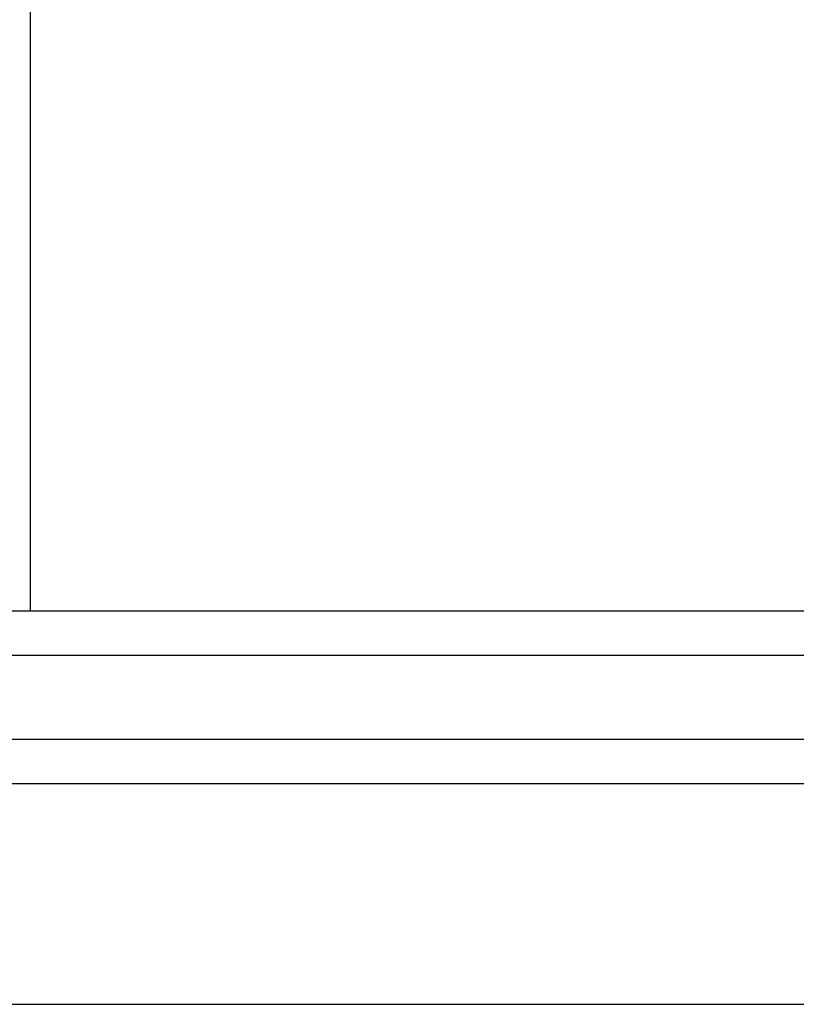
# Model space of a CAD drawing. Header units: inches. Extents: x 3 to 351, y 4 to 271.
# Tile 28 of 256: x 167.304 to 168.184, y 4.648 to 5.762. Entities that reach past the tile are written whole.
import ezdxf

# ---------------------------------------------------------------- set-up
doc = ezdxf.new("R2010")
doc.units = ezdxf.units.IN
doc.header["$LTSCALE"] = 0.5
doc.header["$MEASUREMENT"] = 0
doc.layers.add('PLOTVIEW1', color=7, linetype='Continuous')
doc.layers.add('STR_1', color=7, linetype='Continuous')

msp = doc.modelspace()

# ---------------------------------------------------------------- linework, layer by layer
at = {"layer": 'PLOTVIEW1', "color": 252, "linetype": 'Continuous'}
msp.add_line((167.3167, 5.0925, 0.0197), (167.3167, 6.1192, 0.0197), dxfattribs=at)
at = {"layer": 'PLOTVIEW1', "color": 97, "linetype": 'Continuous'}
for p, q in [((125.7517, 4.9475), (171.7517, 4.9475)), ((125.7517, 4.8975), (171.7517, 4.8975)), ((125.7517, 4.6475), (171.7517, 4.6475))]:
    msp.add_line(p, q, dxfattribs=at)
at = {"layer": 'STR_1', "color": 4, "linetype": 'Continuous'}
for p, q in [((171.7517, 5.0925), (165.2518, 5.0925)), ((171.7517, 5.0425), (165.2518, 5.0425))]:
    msp.add_line(p, q, dxfattribs=at)

doc.saveas('drawing.dxf')
